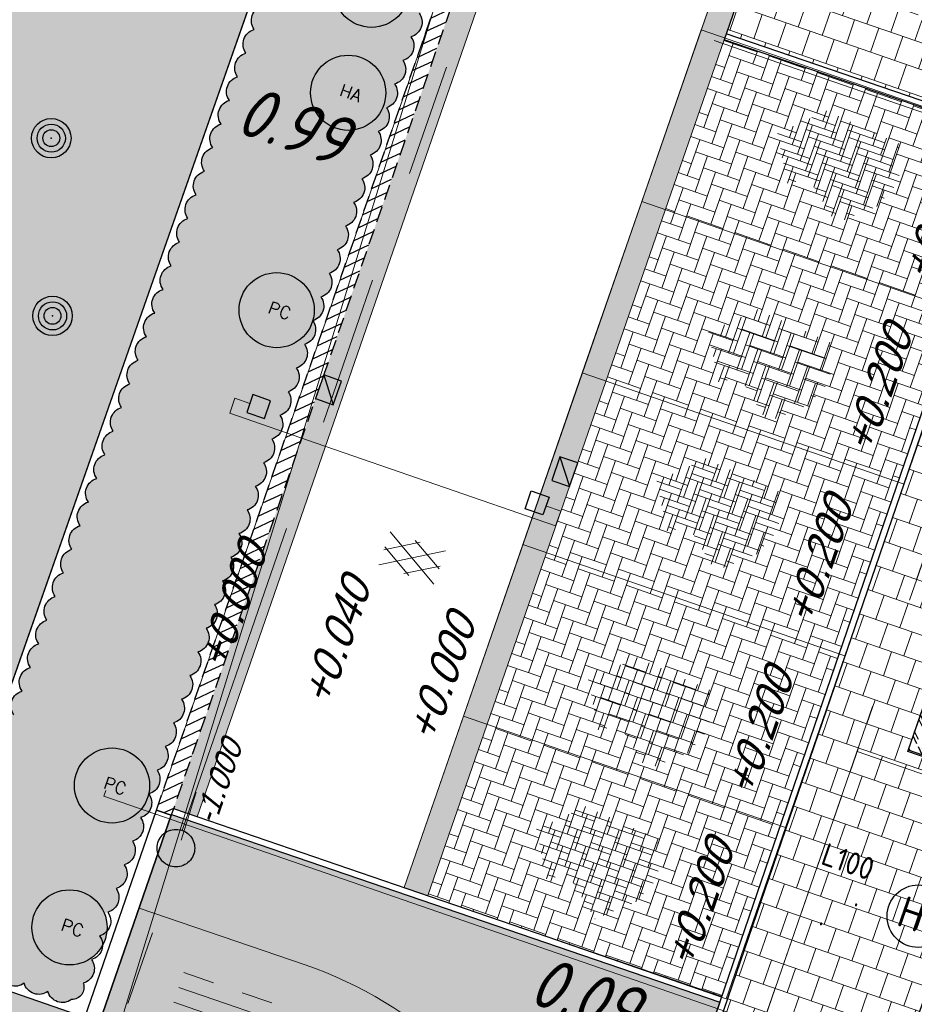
# Model space of a CAD drawing. Header units: metres. Extents: x 128615 to 129083, y 455669 to 456034.
# Tile 10 of 158: x 128717 to 128732, y 455836 to 455852. Entities that reach past the tile are written whole.
import ezdxf
from ezdxf.enums import TextEntityAlignment as Align

# ---------------------------------------------------------------- set-up
doc = ezdxf.new("R2010")
doc.units = ezdxf.units.M
doc.linetypes.add('RI-AWZI_TERREINRIOLERING', pattern=[19.8, 6, -1.8, 2.4, -1.8, 1.8, -1.8, 2.4, -1.8])
doc.linetypes.add('STIPPELFIJN', pattern=[0.375, 0.25, -0.125])
for name, color, linetype in [('B-ME-IE-VERLICHTING-G', 1, 'Continuous'), ('B-XX-GR-BOOM-G', 30, 'Continuous'), ('B-XX-GR-GRAS-G', 90, 'Continuous'), ('B-XX-GR-SIERPLANTEN-G', 210, 'Continuous'), ('B-XX-OG-BEBOUWING-G', 1, 'Continuous'), ('B-XX-RI-AWZI_TERREINRIOLERING-T25_HDSR', 7, 'Continuous'), ('B-XX-VH-KANTVERHARDING-G', 60, 'Continuous'), ('B-XX-VH-KANTVERHARDING-GN', 60, 'STIPPELFIJN')]:
    doc.layers.add(name, color=color, linetype=linetype)
for name, color, linetype, lineweight in [('B-ME-RI-KOLK-G', 7, 'Continuous', 25), ('B-WE-OG-HOOGTELIJN-G', 7, 'Continuous', 18), ('B-XX-RI-AWZI_TERREINRIOLERING-G', 10, 'RI-AWZI_TERREINRIOLERING', 18), ('B-XX-VH-BESTRATING-V', 1, 'Continuous', 18), ('B-XX-VH-BETONPLAAT-V', 1, 'Continuous', 18), ('B-XX-VH-TALUDARCERING-GV', 150, 'Continuous', 18), ('B-XX-VH-VERHARDING-V', 1, 'Continuous', 18)]:
    doc.layers.add(name, color=color, linetype=linetype, lineweight=lineweight)
doc.styles.add('100 ROMANS 2 MM KONINGSSTAL', font='romans.shx', dxfattribs={"height": 0.2})
doc.styles.add('BURO-018', font='Isocp.shx', dxfattribs={"height": 360})
doc.styles.add('BURO-025', font='Isocp.shx', dxfattribs={"height": 500})
doc.styles.add('ISO', font='Iso.shx', dxfattribs={"height": 50})
doc.styles.add('TAUW-ISOCP', font='tcb_isocp.shx')
doc.styles.add('tcb_isocp', font='tcb_isocp.shx')

# ---------------------------------------------------------------- blocks, each defined once
blk = doc.blocks.new('*U215')
at = {"layer": 'B-ME-RI-KOLK-G'}
blk.add_hatch(color=256, dxfattribs=at).paths.add_polyline_path([(0.2, -0.15), (0.2, 0.15), (-0.2, -0.15)])
blk.add_lwpolyline([(0.2, -0.15), (0.2, 0.15), (-0.2, 0.15), (-0.2, -0.15)], close=True, dxfattribs=at)
blk.add_lwpolyline([(-0.2, -0.15), (0.2, 0.15)], dxfattribs=at)
blk = doc.blocks.new('*U216')
at = {"layer": 'B-ME-RI-KOLK-G'}
blk.add_hatch(color=256, dxfattribs=at).paths.add_polyline_path([(0.2, -0.15), (0.2, 0.15), (-0.2, -0.15)])
blk.add_lwpolyline([(0.2, -0.15), (0.2, 0.15), (-0.2, 0.15), (-0.2, -0.15)], close=True, dxfattribs=at)
blk.add_lwpolyline([(-0.2, -0.15), (0.2, 0.15)], dxfattribs=at)
blk = doc.blocks.new('prunus hoog')
at = {"layer": 'B-XX-GR-SIERPLANTEN-G'}
h = blk.add_hatch(color=116, dxfattribs=at)
edge = h.paths.add_edge_path()
edge.add_arc((0.129, 0.093), 0.6, -97.4699, 262.5301)
at = {"layer": 'B-XX-GR-SIERPLANTEN-G', "color": 116}
blk.add_circle((0.129, 0.093), 0.6, dxfattribs=at)
at = {"layer": 'B-XX-GR-SIERPLANTEN-G', "color": 7, "insert": (-0.003, 0.202), "char_height": 0.2, "attachment_point": 1, "style": '100 ROMANS 2 MM KONINGSSTAL'}
blk.add_mtext_dynamic_manual_height_columns('PC', width=1.24572, gutter_width=1, heights=[0], dxfattribs=at)
blk = doc.blocks.new('hydrangea')
at = {"layer": 'B-XX-GR-SIERPLANTEN-G'}
h = blk.add_hatch(color=254, dxfattribs=at)
edge = h.paths.add_edge_path()
edge.add_arc((0, 0), 0.6, -97.4699, 262.5301)
at = {"layer": 'B-XX-GR-SIERPLANTEN-G', "color": 7}
blk.add_circle((0, 0), 0.6, dxfattribs=at)
at = {"layer": 'B-XX-GR-SIERPLANTEN-G', "color": 7, "insert": (-0.132, 0.109), "char_height": 0.2, "attachment_point": 1, "style": '100 ROMANS 2 MM KONINGSSTAL'}
blk.add_mtext_dynamic_manual_height_columns('HA', width=1.24572, gutter_width=1, heights=[0], dxfattribs=at)
blk = doc.blocks.new('ASFALT')
at = {"layer": 'B-XX-VH-VERHARDING-V', "color": 251}
for p, q in [((0.042, 0.28), (-0.467, -0.025)), ((0.467, -0.025), (-0.042, 0.28)), ((-0.467, 0.025), (0.042, -0.28)), ((-0.042, -0.28), (0.467, 0.025))]:
    blk.add_line(p, q, dxfattribs=at)
for points in [[(0.467, -0.28), (-0.467, 0.28)], [(-0.467, -0.28), (0.467, 0.28)]]:
    blk.add_lwpolyline(points, dxfattribs=at)
blk = doc.blocks.new('TALUD', base_point=(80, 5))
for p, q in [((80, 5.75), (80.5, 5.75)), ((80, 5.5), (81, 5.5)), ((80, 5.25), (80.5, 5.25)), ((80, 5), (81, 5)), ((80, 4.75), (80.5, 4.75)), ((80, 4.5), (81, 4.5)), ((80, 4.25), (80.5, 4.25))]:
    blk.add_line(p, q)
blk = doc.blocks.new('RONDJEPUNT', base_point=(5, 0))
blk.add_circle((5, 0), 0.45)
blk.add_point((5, 0))
blk = doc.blocks.new('60')
for xscale, yscale, zscale in [(0.7, 0.7, 0.7), (0.5, 0.5, 0.5), (0.3, 0.3, 0.3)]:
    blk.add_blockref('RONDJEPUNT', (-0.021, -0.024), dxfattribs=dict(xscale=xscale, yscale=yscale, zscale=zscale))
at = {"style": 'ISO'}
blk.add_attdef('60', (-0.021, -0.024), '', height=0.9, dxfattribs=at)
blk = doc.blocks.new('E00172')
at = {"color": 0, "linetype": 'Continuous', "const_width": 0.5}
blk.add_lwpolyline([(-2.5, 0.75), (2.5, 0.75)], dxfattribs=at)
at = {"color": 0, "linetype": 'Continuous'}
blk.add_circle((0, 3.5), 2.5, dxfattribs=at)
at = {"color": 0, "linetype": 'Continuous', "style": 'BURO-018'}
for tag, p in [('E_GKAST', (0, 11.5)), ('E_GROEP', (0, 8.5)), ('E_SGROEP', (4.5, 8.5)), ('E_ARMCODE', (0, 3.5)), ('E_SLET', (4.5, 2.5))]:
    blk.add_attdef(tag, text='', height=1.8, dxfattribs=at).set_placement(p, align=Align.MIDDLE)

msp = doc.modelspace()

# ---------------------------------------------------------------- hatches: boundary and pattern name
at = {"layer": 'B-XX-GR-GRAS-G'}
h = msp.add_hatch(dxfattribs=at)
h.set_pattern_fill('CROSS', color=256, scale=0.1, angle=-116.5633, style=0)
h.set_pattern_definition([(340.9066, (128738.9979, 455858.1423), (0.807781, 0.392352), [0.3175, -0.9525]), (70.9066, (128739.096, 455857.94034), (-0.392352, 0.807781), [0.3175, -0.9525])])
h.paths.add_polyline_path([(128728.738, 455873.498), (128738.059, 455900.072), (128741.497, 455907.3), (128742.805, 455910.051), (128749.971, 455924.474), (128757.05, 455938.299), (128758.852, 455943.506), (128752.229, 455945.627), (128739.444, 455924.343), (128732.043, 455908.068), (128719.946, 455873.153), (128718.35, 455868.362), (128706.8, 455835.028), (128704.487, 455828.591), (128734.399, 455816.742), (128749.209, 455811.681), (128751.09, 455817.109), (128750.615, 455817.267), (128750.615, 455817.268), (128750.353, 455817.362), (128739.24, 455821.33), (128737.251, 455821.978), (128716.627, 455830.804), (128714.691, 455833.452)])
h.paths.add_polyline_path([(128726.267, 455825.837), (128726.639, 455825.304), (128726.247, 455824.785), (128725.633, 455824.998), (128725.645, 455825.648)], flags=16)
h.paths.add_polyline_path([(128725.909, 455825.118), (128726.16, 455825.031), (128726.337, 455825.541), (128726.085, 455825.628)], flags=0)
h = msp.add_hatch(dxfattribs=at)
h.set_pattern_fill('DOTS', color=256, scale=0.1, angle=-116.5633, style=0)
h.set_pattern_definition([(340.9066, (128738.99792, 455858.14229), (0.1269369, 0.1240523), [0, -0.15875])])
h.paths.add_polyline_path([(128718.5, 455837.543, -0.179108), (128718.785, 455837.239, 0.60111), (128718.975, 455837.626, 0.520567), (128719.105, 455838.004, 0.520567), (128719.236, 455838.382, 0.520567), (128719.367, 455838.76, 0.520567), (128719.498, 455839.138, 0.520567), (128719.629, 455839.516, 0.520567), (128719.76, 455839.894, 0.520567), (128719.891, 455840.272, 0.520567), (128720.021, 455840.65, 0.520567), (128720.152, 455841.028, 0.520567), (128720.283, 455841.406, 0.520567), (128720.414, 455841.784, 0.520567), (128720.545, 455842.162, 0.520567), (128720.676, 455842.54, 0.520567), (128720.806, 455842.918, 0.520567), (128720.937, 455843.296, 0.520567), (128721.068, 455843.674, 0.520567), (128721.199, 455844.052, 0.520567), (128721.33, 455844.43, 0.520567), (128721.461, 455844.808, 0.520567), (128721.591, 455845.186, 0.520567), (128721.722, 455845.564, 0.520567), (128721.853, 455845.942, 0.520567), (128721.984, 455846.32, 0.520567), (128722.115, 455846.698, 0.520567), (128722.246, 455847.076, 0.520567), (128722.377, 455847.454, 0.520567), (128722.507, 455847.832, 0.520567), (128722.638, 455848.21, 0.520567), (128722.769, 455848.588, 0.520567), (128722.9, 455848.966, 0.520567), (128723.031, 455849.344, 0.520567), (128723.162, 455849.722, 0.520567), (128723.292, 455850.1, 0.520567), (128723.423, 455850.478, 0.520567), (128723.554, 455850.856, 0.520567), (128723.685, 455851.234, 0.520567), (128723.816, 455851.612, 0.520567), (128723.947, 455851.99, 0.520567), (128724.078, 455852.368, 0.520567), (128724.208, 455852.746, 0.520567), (128724.339, 455853.124, 0.520567), (128724.47, 455853.502, 0.520567), (128724.601, 455853.88, 0.520567), (128724.732, 455854.258, 0.520567), (128724.863, 455854.636, 0.520567), (128724.993, 455855.014, 0.520567), (128725.124, 455855.392, 0.520567), (128725.255, 455855.77, 0.520567), (128725.386, 455856.148, 0.520567), (128725.517, 455856.525, 0.520567), (128725.648, 455856.903, 0.520567), (128725.778, 455857.281, 0.520567), (128725.909, 455857.659, 0.520567), (128726.04, 455858.037, 0.520567), (128726.171, 455858.415, 0.520567), (128726.302, 455858.793, 0.520567), (128726.433, 455859.171, 0.520567), (128726.564, 455859.549, 0.520567), (128726.694, 455859.927, 0.520567), (128726.825, 455860.305, 0.520567), (128726.956, 455860.683, 0.520567), (128727.087, 455861.061, 0.520567), (128727.218, 455861.439, 0.520567), (128727.349, 455861.817, 0.520567), (128727.479, 455862.195, 0.520567), (128727.61, 455862.573, 0.520567), (128727.741, 455862.951, 0.520567), (128727.872, 455863.329, 0.520567), (128728.003, 455863.707, 0.520567), (128728.134, 455864.085, 0.520567), (128728.265, 455864.463, 0.520567), (128728.395, 455864.841, 0.520567), (128728.526, 455865.219, 0.520567), (128728.657, 455865.597, 0.520567), (128728.788, 455865.975, 0.520567), (128728.919, 455866.353, 0.520567), (128729.05, 455866.731, 0.520567), (128729.18, 455867.109, 0.520567), (128729.311, 455867.487, 0.520567), (128729.442, 455867.865, 0.520567), (128729.573, 455868.243, 0.520567), (128729.704, 455868.621, 0.520567), (128729.835, 455868.999, 0.520567), (128729.965, 455869.377, 0.520567), (128730.096, 455869.755, 0.520567), (128730.227, 455870.133, 0.520567), (128730.358, 455870.511, 0.520567), (128730.489, 455870.889, 0.520567), (128730.62, 455871.267, 0.520567), (128730.751, 455871.645, 0.520567), (128730.881, 455872.023, 0.520567), (128731.012, 455872.401, 0.520567), (128730.748, 455872.588, 0.520567), (128730.371, 455872.719, 0.520567), (128729.993, 455872.851, 0.520567), (128729.615, 455872.982, 0.520567), (128729.237, 455873.113, 0.520567), (128728.86, 455873.242, 0.520567), (128728.728, 455872.865, 0.520567), (128728.596, 455872.487, 0.520567), (128728.463, 455872.11, 0.520567), (128728.331, 455871.732, 0.520567), (128728.198, 455871.355, 0.520567), (128728.066, 455870.978, 0.520567), (128727.934, 455870.6, 0.520567), (128727.801, 455870.223, 0.520567), (128727.669, 455869.845, 0.520567), (128727.536, 455869.468, 0.520567), (128727.404, 455869.09, 0.520567), (128727.272, 455868.713, 0.520567), (128727.139, 455868.335, 0.520567), (128727.007, 455867.958, 0.520567), (128726.874, 455867.58, 0.520567), (128726.742, 455867.203, 0.520567), (128726.61, 455866.826, 0.520567), (128726.477, 455866.448, 0.520567), (128726.345, 455866.071, 0.520567), (128726.212, 455865.693, 0.520567), (128726.08, 455865.316, 0.520567), (128725.948, 455864.938, 0.520567), (128725.815, 455864.561, 0.520567), (128725.683, 455864.183, 0.520567), (128725.55, 455863.806, 0.520567), (128725.418, 455863.429, 0.520567), (128725.286, 455863.051, 0.520567), (128725.153, 455862.674, 0.520567), (128725.021, 455862.296, 0.520567), (128724.888, 455861.919, 0.520567), (128724.756, 455861.541, 0.520567), (128724.624, 455861.164, 0.520567), (128724.491, 455860.786, 0.520567), (128724.359, 455860.409, 0.520567), (128724.226, 455860.031, 0.520567), (128724.094, 455859.654, 0.520567), (128723.962, 455859.277, 0.520567), (128723.829, 455858.899, 0.520567), (128723.697, 455858.522, 0.520567), (128723.564, 455858.144, 0.520567), (128723.432, 455857.767, 0.520567), (128723.3, 455857.389, 0.520567), (128723.167, 455857.012, 0.520567), (128723.035, 455856.634, 0.520567), (128722.902, 455856.257, 0.520567), (128722.77, 455855.879, 0.520567), (128722.638, 455855.502, 0.520567), (128722.505, 455855.125, 0.520567), (128722.373, 455854.747, 0.520567), (128722.24, 455854.37, 0.520567), (128722.108, 455853.992, 0.520567), (128721.976, 455853.615, 0.520567), (128721.843, 455853.237, 0.520567), (128721.711, 455852.86, 0.520567), (128721.578, 455852.482, 0.520567), (128721.446, 455852.105, 0.520567), (128721.314, 455851.727, 0.520567), (128721.181, 455851.35, 0.520567), (128721.049, 455850.973, 0.520567), (128720.916, 455850.595, 0.520567), (128720.784, 455850.218, 0.520567), (128720.652, 455849.84, 0.520567), (128720.519, 455849.463, 0.520567), (128720.387, 455849.085, 0.520567), (128720.254, 455848.708, 0.520567), (128720.122, 455848.33, 0.520567), (128719.99, 455847.953, 0.520567), (128719.857, 455847.575, 0.520567), (128719.725, 455847.198, 0.520567), (128719.592, 455846.821, 0.520567), (128719.46, 455846.443, 0.520567), (128719.328, 455846.066, 0.520567), (128719.195, 455845.688, 0.520567), (128719.063, 455845.311, 0.520567), (128718.931, 455844.933, 0.520567), (128718.798, 455844.556, 0.520567), (128718.666, 455844.178, 0.520567), (128718.533, 455843.801, 0.520567), (128718.401, 455843.423, 0.520567), (128718.269, 455843.046, 0.520567), (128718.136, 455842.669, 0.520567), (128718.004, 455842.291, 0.520567), (128717.871, 455841.914, 0.520567), (128717.739, 455841.536, 0.520567), (128717.607, 455841.159, 0.520567), (128717.474, 455840.781, 0.520567), (128717.342, 455840.404, 0.520567), (128717.209, 455840.026, 0.520567), (128717.077, 455839.649, 0.520567), (128716.945, 455839.272, 0.520567), (128716.812, 455838.894, 0.520567), (128716.68, 455838.517, 0.520567), (128716.547, 455838.139, 0.520567), (128716.415, 455837.762, 0.520567), (128716.283, 455837.384, 0.520567), (128716.15, 455837.007, 0.520567), (128716.018, 455836.629, 0.520567), (128716.374, 455836.506, 0.520567), (128716.752, 455836.375, 0.520567), (128717.13, 455836.244, 0.520567), (128717.508, 455836.113, 0.520567), (128717.886, 455835.983, 0.520567), (128718.264, 455835.852, 0.520567), (128718.451, 455836.114, 0.549767), (128718.568, 455836.509, -0.271132), (128717.963, 455836.469, -1)])
h.paths.add_polyline_path([(128719.179, 455839.809, -1), (128718.642, 455838.736, -1)], flags=16)
h.paths.add_polyline_path([(128719.716, 455839.002), (128720.162, 455840.289), (128719.595, 455840.486), (128719.149, 455839.199)], flags=25)
h.paths.add_polyline_path([(128730.828, 455871.104), (128731.274, 455872.391), (128730.707, 455872.587), (128730.261, 455871.3)], flags=25)
h = msp.add_hatch(dxfattribs=at)
h.set_pattern_fill('AR-SAND', color=256, scale=0.02, angle=-116.5633, style=0)
h.set_pattern_definition([(18.4066, (128738.9979, 455858.1423), (0.289943, 0.935446), [0, -0.77216, 0, -0.8636, 0, -0.8255]), (348.4066, (128738.9979, 455858.1423), (1.318547, 1.060694), [0, -0.41656, 0, -0.69596, 0, -0.2667]), (308.4066, (128738.40746, 455858.3467), (1.495894, -0.514766), [0, -0.254, 0, -0.9144, 0, -1.1938]), (298.4066, (128738.4075, 455858.3467), (1.588946, -0.078203), [0, -0.127, 0, -0.59944, 0, -0.6858])])
edge = h.paths.add_edge_path()
edge.add_line((128718.474, 455835.568), (128718.71, 455835.486))
edge.add_line((128718.71, 455835.486), (128719.857, 455838.8))
edge.add_line((128719.857, 455838.8), (128719.86, 455838.809))
edge.add_line((128719.86, 455838.809), (128728.618, 455835.809))
edge.add_line((128728.618, 455835.809), (128727.707, 455833.151))
edge.add_line((128727.707, 455833.151), (128743.747, 455827.609))
edge.add_line((128743.747, 455827.609), (128743.845, 455827.893))
edge.add_line((128743.845, 455827.893), (128753.177, 455824.666))
edge.add_line((128753.177, 455824.666), (128751.207, 455818.976))
edge.add_line((128751.207, 455818.976), (128750.943, 455819.067))
edge.add_line((128750.943, 455819.067), (128752.762, 455824.321))
edge.add_line((128752.762, 455824.321), (128743.943, 455827.374))
edge.add_line((128743.943, 455827.374), (128741.56, 455820.501))
edge.add_line((128741.56, 455820.501), (128737.241, 455821.982))
edge.add_line((128737.241, 455821.982), (128716.585, 455830.861))
edge.add_line((128716.585, 455830.861), (128714.691, 455833.452))
edge.add_line((128714.691, 455833.452), (128715.763, 455836.506))
edge = h.paths.add_edge_path(flags=16)
edge.add_arc((128736.054, 455824.664), 0.244, 105.9066, 215.9066, ccw=False)
edge.add_arc((128736.184, 455825.042), 0.244, 105.9066, 215.9066, ccw=False)
edge.add_arc((128736.315, 455825.42), 0.244, 105.9066, 215.9066, ccw=False)
edge.add_arc((128736.446, 455825.798), 0.244, 105.9066, 215.9066, ccw=False)
edge.add_arc((128736.577, 455826.176), 0.244, 105.9066, 215.9066, ccw=False)
edge.add_arc((128736.694, 455826.468), 0.192, 87.0409, 197.0409, ccw=False)
edge.add_arc((128736.847, 455826.462), 0.244, 15.9066, 125.9066, ccw=False)
edge.add_arc((128737.225, 455826.331), 0.244, 15.9066, 125.9066, ccw=False)
edge.add_arc((128737.603, 455826.2), 0.244, 15.9066, 125.9066, ccw=False)
edge.add_arc((128737.981, 455826.069), 0.244, 15.9066, 125.9066, ccw=False)
edge.add_arc((128738.359, 455825.938), 0.244, 15.9066, 125.9066, ccw=False)
edge.add_arc((128738.737, 455825.808), 0.244, 15.9066, 125.9066, ccw=False)
edge.add_arc((128739.115, 455825.677), 0.244, 15.9066, 125.9066, ccw=False)
edge.add_arc((128739.493, 455825.546), 0.244, 15.9066, 125.9066, ccw=False)
edge.add_arc((128739.871, 455825.415), 0.244, 15.9066, 125.9066, ccw=False)
edge.add_arc((128740.249, 455825.284), 0.244, 15.9066, 125.9066, ccw=False)
edge.add_arc((128740.617, 455825.151), 0.24, 13.585, 123.585, ccw=False)
edge.add_arc((128740.812, 455824.966), 0.244, -29.0934, 80.9066, ccw=False)
edge.add_arc((128740.987, 455824.606), 0.244, -29.0934, 80.9066, ccw=False)
edge.add_arc((128741.143, 455824.254), 0.24, -33.733, 76.267, ccw=False)
edge.add_arc((128741.2, 455823.923), 0.244, -55.8615, 54.1385, ccw=False)
edge.add_arc((128741.194, 455823.523), 0.244, -55.8615, 54.1385, ccw=False)
edge.add_arc((128741.151, 455823.159), 0.241, -67.9651, 42.0349, ccw=False)
edge.add_arc((128741.063, 455822.909), 0.181, -101.4981, 8.5019, ccw=False)
edge.add_arc((128740.883, 455822.929), 0.244, 195.9066, 305.9066, ccw=False)
edge.add_arc((128740.505, 455823.06), 0.244, 195.9066, 305.9066, ccw=False)
edge.add_arc((128740.127, 455823.191), 0.244, 195.9066, 305.9066, ccw=False)
edge.add_arc((128739.75, 455823.322), 0.244, 195.9066, 305.9066, ccw=False)
edge.add_arc((128739.372, 455823.452), 0.244, 195.9066, 305.9066, ccw=False)
edge.add_arc((128738.994, 455823.583), 0.244, 195.9066, 305.9066, ccw=False)
edge.add_arc((128738.616, 455823.714), 0.244, 195.9066, 305.9066, ccw=False)
edge.add_arc((128738.238, 455823.845), 0.244, 195.9066, 305.9066, ccw=False)
edge.add_arc((128737.86, 455823.976), 0.244, 195.9066, 305.9066, ccw=False)
edge.add_arc((128737.482, 455824.107), 0.244, 195.9066, 305.9066, ccw=False)
edge.add_arc((128737.104, 455824.237), 0.244, 195.9066, 305.9066, ccw=False)
edge.add_arc((128736.726, 455824.368), 0.244, 195.9066, 305.9066, ccw=False)
edge.add_arc((128736.348, 455824.499), 0.244, 195.9066, 305.9066, ccw=False)
edge.add_arc((128736.015, 455824.567), 0.166, 195.9066, 305.9066, ccw=False)
at = {"layer": 'B-XX-OG-BEBOUWING-G'}
h = msp.add_hatch(dxfattribs=at)
h.set_pattern_fill('10300013,O', color=256, scale=99.753937, angle=160.9066)
h.set_pattern_definition([(295.907, (128732.43651, 455841.2986), (0.179459, 0.087166), []), (295.907, (128732.50317, 455841.27552), (0.179459, 0.087166), [])])
h.paths.add_polyline_path([(128731.753, 455839.904), (128732.794, 455842.911), (128732.7, 455842.944), (128731.626, 455839.843), (128732.173, 455839.653), (128732.206, 455839.748)])
at = {"layer": 'B-XX-VH-BESTRATING-V'}
h = msp.add_hatch(dxfattribs=at)
h.set_pattern_fill('BRICK', color=256, scale=0.033071, angle=-116.5097)
h.set_pattern_definition([(340.90658, (128781.00315, 455850.76689), (0.06869295, 0.19844713), []), (70.9066, (128781.00315, 455850.7669), (-0.3968943, 0.1373859), [0.21, -0.21]), (70.9066, (128781.2016, 455850.6982), (-0.3968943, 0.1373859), [-0.21, 0.21])])
edge = h.paths.add_edge_path()
edge.add_line((128831.613, 455838.835), (128839.065, 455860.49))
edge.add_line((128839.065, 455860.49), (128836.303, 455861.441))
edge.add_line((128836.303, 455861.441), (128833.542, 455862.392))
edge.add_arc((128834.295, 455864.408), 2.151, 165.7586, 249.5103, ccw=False)
edge.add_line((128832.209, 455864.937), (128832.723, 455866.363))
edge.add_line((128832.723, 455866.363), (128829.531, 455867.496))
edge.add_line((128829.531, 455867.496), (128825.779, 455865.69))
edge.add_line((128825.779, 455865.69), (128824.189, 455861.229))
edge.add_line((128824.189, 455861.229), (128829.348, 455859.412))
edge.add_arc((128828.682, 455857.538), 1.989, -20.1607, 70.44, ccw=False)
edge.add_line((128830.549, 455856.852), (128825.086, 455841.07))
edge.add_arc((128820.6, 455842.519), 4.713, 246.4303, 342.0979, ccw=False)
edge.add_line((128818.716, 455838.199), (128794.989, 455846.459))
edge.add_line((128794.989, 455846.459), (128740.444, 455865.383))
edge.add_arc((128742.738, 455872.105), 7.103, 156.7496, 251.1612, ccw=False)
edge.add_line((128736.212, 455874.909), (128740.849, 455888.448))
edge.add_arc((128747.419, 455885.784), 7.089, 110.5043, 157.9322, ccw=False)
edge.add_line((128744.936, 455892.424), (128746.056, 455895.66))
edge.add_line((128746.056, 455895.66), (128750.966, 455893.96))
edge.add_line((128750.966, 455893.96), (128752.528, 455898.542))
edge.add_line((128752.528, 455898.542), (128752.015, 455900.356))
edge.add_line((128752.015, 455900.356), (128751.977, 455900.345))
edge.add_line((128751.977, 455900.345), (128751.013, 455903.819))
edge.add_line((128751.013, 455903.819), (128743.304, 455906.535))
edge.add_line((128743.304, 455906.535), (128719.893, 455838.903))
edge.add_line((128719.893, 455838.903), (128720.271, 455838.773))
edge.add_line((128720.271, 455838.773), (128743.55, 455906.025))
edge.add_line((128743.55, 455906.025), (128750.683, 455903.511))
edge.add_line((128750.683, 455903.511), (128752.109, 455898.553))
edge.add_line((128752.109, 455898.553), (128750.717, 455894.47))
edge.add_line((128750.717, 455894.47), (128745.809, 455896.169))
edge.add_line((128745.809, 455896.169), (128744.619, 455892.73))
edge.add_arc((128747.419, 455885.784), 7.489, 111.9598, 158.0178)
edge.add_line((128740.474, 455888.587), (128735.652, 455874.508))
edge.add_arc((128742.711, 455872.076), 7.467, 160.9871, 251.2737)
edge.add_line((128740.314, 455865.005), (128794.857, 455846.082))
edge.add_line((128794.857, 455846.082), (128818.571, 455837.825))
edge.add_arc((128820.6, 455842.519), 5.113, 246.622, 342.0506)
edge.add_line((128825.465, 455840.943), (128830.926, 455856.718))
edge.add_arc((128828.682, 455857.538), 2.389, 339.9319, 430.4538)
edge.add_line((128829.481, 455859.789), (128824.701, 455861.473))
edge.add_line((128824.701, 455861.473), (128826.102, 455865.405))
edge.add_line((128826.102, 455865.405), (128829.46, 455867.096))
edge.add_line((128829.46, 455867.096), (128832.211, 455866.121))
edge.add_line((128832.211, 455866.121), (128831.827, 455865.055))
edge.add_arc((128834.295, 455864.408), 2.551, 165.3042, 249.632)
edge.add_line((128833.407, 455862.016), (128838.557, 455860.242))
edge.add_line((128838.557, 455860.242), (128831.232, 455838.958))
edge.add_arc((128836.451, 455837.356), 5.459, 162.9327, 251.6884)
edge.add_line((128834.736, 455832.173), (128868.21, 455820.559))
edge.add_arc((128870.243, 455825.376), 5.228, 247.1139, 340.4611)
edge.add_line((128875.17, 455823.627), (128882.591, 455844.78))
edge.add_arc((128880.205, 455845.695), 2.555, 339.0051, 400.5812)
edge.add_line((128882.146, 455847.357), (128879.182, 455850.986))
edge.add_line((128879.182, 455850.986), (128886.246, 455856.958))
edge.add_arc((128882.773, 455860.678), 5.089, 313.0387, 342.062)
edge.add_line((128887.615, 455859.11), (128893.018, 455874.516))
edge.add_arc((128882.872, 455877.759), 10.652, 342.2738, 419.2905)
edge.add_line((128888.312, 455886.917), (128886.215, 455887.873))
edge.add_line((128886.215, 455887.873), (128886.109, 455887.478))
edge.add_line((128886.109, 455887.478), (128888.175, 455886.527))
edge.add_arc((128882.886, 455877.76), 10.239, -17.7233, 58.9001, ccw=False)
edge.add_line((128892.639, 455874.643), (128887.236, 455859.238))
edge.add_arc((128882.773, 455860.678), 4.689, 313.1288, 342.1209, ccw=False)
edge.add_line((128885.979, 455857.255), (128883.173, 455854.826))
edge.add_line((128883.173, 455854.826), (128878.584, 455851.087))
edge.add_line((128878.584, 455851.087), (128881.839, 455847.1))
edge.add_arc((128880.205, 455845.695), 2.155, -21.143, 40.7007, ccw=False)
edge.add_line((128882.215, 455844.918), (128877.801, 455832.332))
edge.add_line((128877.801, 455832.332), (128874.793, 455823.76))
edge.add_arc((128870.243, 455825.376), 4.828, 246.9654, 340.4528, ccw=False)
edge.add_line((128868.354, 455820.932), (128834.864, 455832.552))
edge.add_arc((128836.451, 455837.356), 5.059, 163.0072, 251.7166, ccw=False)
h = msp.add_hatch(dxfattribs=at)
h.set_pattern_fill('BRICK', color=256, scale=0.033071, angle=-116.5097)
h.set_pattern_definition([(340.90658, (128778.18289, 455854.11913), (0.06869295, 0.1984471), []), (70.9066, (128778.1829, 455854.11913), (-0.3968943, 0.137386), [0.21, -0.21]), (70.9066, (128778.38133, 455854.05043), (-0.3968943, 0.137386), [-0.21, 0.21])])
edge = h.paths.add_edge_path()
edge.add_arc((128751.322, 455846.394), 9.372, 338.0284, 431.0771)
edge.add_line((128754.361, 455855.26), (128737.544, 455861.087))
edge.add_arc((128735.723, 455855.865), 5.53, 70.7732, 161.0932)
edge.add_line((128730.491, 455857.657), (128723.575, 455837.642))
edge.add_line((128723.575, 455837.642), (128723.954, 455837.512))
edge.add_line((128723.954, 455837.512), (128729.733, 455854.208))
edge.add_line((128729.733, 455854.208), (128729.733, 455854.208))
edge.add_line((128729.733, 455854.208), (128730.87, 455857.527))
edge.add_arc((128735.723, 455855.865), 5.13, 70.7734, 161.0934, ccw=False)
edge.add_line((128737.412, 455860.709), (128754.232, 455854.882))
edge.add_arc((128751.323, 455846.394), 8.972, -22.1004, 71.0807, ccw=False)
edge.add_line((128759.635, 455843.019), (128750.711, 455817.239))
edge.add_line((128750.711, 455817.239), (128751.09, 455817.109))
edge.add_line((128751.09, 455817.109), (128760.013, 455842.888))
h = msp.add_hatch(dxfattribs=at)
h.set_pattern_fill('AR-B88', color=256, scale=0.002, angle=-116.5633, style=0)
h.set_pattern_definition([(340.9066, (128729.5441, 455834.298), (0.132937, 0.3840425), []), (70.9066, (128729.54411, 455834.29802), (-0.059084, 0.4505111), [0.4064, -0.4064])])
h.paths.add_polyline_path([(128733.073, 455839.315), (128731.619, 455839.818), (128735.033, 455849.684), (128735.969, 455849.36), (128736.765, 455851.669), (128729.7, 455854.114), (128728.72, 455851.281), (128733.466, 455849.655), (128727.834, 455833.213), (128743.685, 455827.736), (128743.783, 455828.02), (128746.519, 455827.074), (128746.814, 455827.926), (128731.022, 455833.389)])
h.paths.add_polyline_path([(128732.395, 455851.305), (128731.781, 455851.517), (128731.794, 455852.167), (128732.415, 455852.356), (128732.787, 455851.823)], flags=16)
h.paths.add_polyline_path([(128731.984, 455851.662), (128732.381, 455851.525), (128732.558, 455852.035), (128732.161, 455852.173)], flags=8)
h = msp.add_hatch(dxfattribs=at)
h.set_pattern_fill('AR-HBONE', color=256, scale=0.002, angle=-71.5633, style=0)
h.set_pattern_definition([(70.9066, (128738.99792, 455858.14229), (-0.1255526, 0.2584899), [0.6096, -0.2032]), (160.9066, (128739.06439, 455858.3343), (-0.1255526, 0.2584899), [0.6096, -0.2032])])
h.paths.add_polyline_path([(128733.339, 455849.593), (128728.687, 455851.186), (128726.347, 455844.428), (128726.348, 455844.428), (128726.217, 455844.05), (128723.954, 455837.512), (128728.65, 455835.904)])
h = msp.add_hatch(dxfattribs=at)
h.set_pattern_fill('ELLEBOOG', color=256, scale=0.0525, angle=-116.5097)
h.set_pattern_definition([(340.9066, (128783.39924, 455862.15684), (-0.1297542, 0.2671401), [0.63, -0.21]), (250.9066, (128783.46793, 455862.35529), (0.1297542, -0.2671401), [0.63, -0.21])])
h.paths.add_polyline_path([(128729.697, 455848.896), (128729.535, 455849.69), (128730.319, 455850.051), (128731.472, 455849.53), (128731.482, 455848.918), (128731.124, 455848.524), (128730.471, 455848.255), (128730.044, 455848.959)])
h = msp.add_hatch(dxfattribs=at)
h.set_pattern_fill('ELLEBOOG', color=256, scale=0.0525, angle=-116.5097)
h.set_pattern_definition([(340.9066, (128782.30015, 455858.98169), (-0.1297542, 0.2671401), [0.63, -0.21]), (250.9066, (128782.36884, 455859.18013), (0.1297542, -0.2671401), [0.63, -0.21])])
h.paths.add_polyline_path([(128728.598, 455845.721), (128728.436, 455846.515), (128729.22, 455846.876), (128730.373, 455846.355), (128730.383, 455845.743), (128730.025, 455845.349), (128729.372, 455845.08), (128728.945, 455845.784)])
h = msp.add_hatch(dxfattribs=at)
h.set_pattern_fill('ELLEBOOG', color=256, scale=0.0525, angle=-116.5097)
h.set_pattern_definition([(340.9066, (128781.47583, 455856.60032), (-0.1297542, 0.2671401), [0.63, -0.21]), (250.9066, (128781.54453, 455856.79877), (0.1297542, -0.2671401), [0.63, -0.21])])
h.paths.add_polyline_path([(128727.774, 455843.34), (128727.612, 455844.134), (128728.396, 455844.495), (128729.549, 455843.974), (128729.559, 455843.361), (128729.201, 455842.968), (128728.548, 455842.699), (128728.121, 455843.402)])
h = msp.add_hatch(dxfattribs=at)
h.set_pattern_fill('ELLEBOOG', color=256, scale=0.0525, angle=-116.5097)
h.set_pattern_definition([(340.9066, (128780.37675, 455853.42517), (-0.1297542, 0.2671401), [0.63, -0.21]), (250.9066, (128780.44544, 455853.62361), (0.1297542, -0.2671401), [0.63, -0.21])])
h.paths.add_polyline_path([(128726.675, 455840.164), (128726.513, 455840.959), (128727.297, 455841.32), (128728.45, 455840.799), (128728.46, 455840.186), (128728.102, 455839.792), (128727.448, 455839.524), (128727.022, 455840.227)])
h = msp.add_hatch(dxfattribs=at)
h.set_pattern_fill('ELLEBOOG', color=256, scale=0.0525, angle=-116.5097)
h.set_pattern_definition([(340.9066, (128779.55243, 455851.0438), (-0.1297542, 0.2671401), [0.63, -0.21]), (250.9066, (128779.62112, 455851.24225), (0.1297542, -0.2671401), [0.63, -0.21])])
h.paths.add_polyline_path([(128725.85, 455837.783), (128725.689, 455838.577), (128726.473, 455838.938), (128727.626, 455838.417), (128727.636, 455837.805), (128727.277, 455837.411), (128726.624, 455837.142), (128726.197, 455837.846)])
at = {"layer": 'B-XX-VH-KANTVERHARDING-GN'}
h = msp.add_hatch(dxfattribs=at)
h.set_pattern_fill('ANSI31', color=256, scale=0.05, angle=-116.5633, style=0)
h.set_pattern_definition([(25.1211, (128758.81722, 455819.28844), (-0.06739462, 0.14373423), [])])
h.paths.add_polyline_path([(128719.857, 455838.8), (128719.621, 455838.881), (128739.42, 455896.078), (128739.656, 455895.996)])

# ---------------------------------------------------------------- linework, layer by layer
at = {"layer": 'B-ME-RI-KOLK-G', "lineweight": -3}
for points in [[(128721.061, 455845.234), (128721.344, 455845.136), (128721.442, 455845.419), (128721.159, 455845.518)], [(128725.792, 455843.596), (128725.508, 455843.694), (128725.606, 455843.978), (128725.89, 455843.88)]]:
    msp.add_lwpolyline(points, close=True, dxfattribs=at)
at = {"layer": 'B-XX-GR-GRAS-G'}
for points in [[(128866.079, 455781.048), (128872.548, 455777.854), (128884.725, 455774.257), (128897.846, 455770.651), (128914.413, 455765.429), (128931.082, 455759.637), (128967.106, 455860.414), (128897.394, 455890.089), (128874.325, 455899.285), (128843.458, 455909.431), (128811.586, 455919.988), (128808.082, 455921.394), (128795.963, 455925.568), (128768.772, 455934.418), (128757.05, 455938.299), (128749.971, 455924.474), (128742.805, 455910.051), (128738.059, 455900.072), (128714.691, 455833.452), (128716.585, 455830.861), (128737.251, 455821.978), (128741.564, 455820.5)], [(128739.444, 455924.343), (128732.043, 455908.068), (128719.946, 455873.153), (128718.35, 455868.362), (128706.8, 455835.028), (128704.487, 455828.591), (128734.399, 455816.742), (128749.209, 455811.681), (128751.09, 455817.109), (128750.615, 455817.267), (128750.615, 455817.268), (128750.353, 455817.362), (128739.24, 455821.33), (128737.251, 455821.978), (128716.627, 455830.804), (128714.691, 455833.452), (128728.738, 455873.498), (128728.738, 455873.498), (128738.059, 455900.072), (128741.497, 455907.3), (128742.805, 455910.051), (128749.971, 455924.474)], [(128718.474, 455835.568), (128718.71, 455835.486), (128719.857, 455838.8), (128719.86, 455838.809), (128728.618, 455835.809), (128727.707, 455833.151), (128743.747, 455827.609), (128743.845, 455827.893), (128753.177, 455824.666), (128751.207, 455818.976), (128750.943, 455819.067), (128752.762, 455824.321), (128743.943, 455827.374), (128741.56, 455820.501), (128737.241, 455821.982), (128716.585, 455830.861), (128714.691, 455833.452), (128715.763, 455836.506)], [(128718.71, 455835.486), (128719.857, 455838.8)], [(128719.857, 455838.8), (128719.86, 455838.809)], [(128719.86, 455838.809), (128728.618, 455835.809)], [(128728.618, 455835.809), (128727.707, 455833.151)]]:
    msp.add_lwpolyline(points, dxfattribs=at)
for points in [[(128717.342, 455840.404, -0.520567), (128717.474, 455840.781, -0.520567), (128717.607, 455841.159, -0.520567), (128717.739, 455841.536, -0.520567), (128717.871, 455841.914, -0.520567), (128718.004, 455842.291, -0.520567), (128718.136, 455842.669, -0.520567), (128718.269, 455843.046, -0.520567), (128718.401, 455843.423, -0.520567), (128718.533, 455843.801, -0.520567), (128718.666, 455844.178, -0.520567), (128718.798, 455844.556, -0.520567), (128718.931, 455844.933, -0.520567), (128719.063, 455845.311, -0.520567), (128719.195, 455845.688, -0.520567), (128719.328, 455846.066, -0.520567), (128719.46, 455846.443, -0.520567), (128719.592, 455846.821, -0.520567), (128719.725, 455847.198, -0.520567), (128719.857, 455847.575, -0.520567), (128719.99, 455847.953, -0.520567), (128720.122, 455848.33, -0.520567), (128720.254, 455848.708, -0.520567), (128720.387, 455849.085, -0.520567), (128720.519, 455849.463, -0.520567), (128720.652, 455849.84, -0.520567), (128720.784, 455850.218, -0.520567), (128720.916, 455850.595, -0.520567), (128721.049, 455850.973, -0.520567), (128721.181, 455851.35, -0.520567), (128721.314, 455851.727, -0.520567)], [(128723.816, 455851.612, -0.520567), (128723.685, 455851.234, -0.520567), (128723.554, 455850.856, -0.520567), (128723.423, 455850.478, -0.520567), (128723.292, 455850.1, -0.520567), (128723.162, 455849.722, -0.520567), (128723.031, 455849.344, -0.520567), (128722.9, 455848.966, -0.520567), (128722.769, 455848.588, -0.520567), (128722.638, 455848.21, -0.520567), (128722.507, 455847.832, -0.520567), (128722.377, 455847.454, -0.520567), (128722.246, 455847.076, -0.520567), (128722.115, 455846.698, -0.520567), (128721.984, 455846.32, -0.520567), (128721.853, 455845.942, -0.520567), (128721.722, 455845.564, -0.520567), (128721.591, 455845.186, -0.520567), (128721.461, 455844.808, -0.520567), (128721.33, 455844.43, -0.520567), (128721.199, 455844.052, -0.520567), (128721.068, 455843.674, -0.520567), (128720.937, 455843.296, -0.520567), (128720.806, 455842.918, -0.520567), (128720.676, 455842.54, -0.520567), (128720.545, 455842.162, -0.520567), (128720.414, 455841.784, -0.520567), (128720.283, 455841.406, -0.520567), (128720.152, 455841.028, -0.520567), (128720.021, 455840.65, -0.520567), (128719.891, 455840.272, -0.520567), (128719.76, 455839.894, -0.520567), (128719.629, 455839.516, -0.520567), (128719.498, 455839.138, -0.520567), (128719.367, 455838.76, -0.520567), (128719.236, 455838.382, -0.520567), (128719.105, 455838.004, -0.520567), (128718.975, 455837.626, -0.520567), (128718.844, 455837.248, -0.520567), (128718.713, 455836.87, -0.520567), (128718.582, 455836.492, -0.520567), (128718.451, 455836.114, -0.520567), (128718.264, 455835.852, -0.520567), (128717.886, 455835.983, -0.520567), (128717.508, 455836.113, -0.520567), (128717.13, 455836.244, -0.520567)]]:
    msp.add_lwpolyline(points, format="xyb", dxfattribs=at)
at = {"layer": 'B-XX-OG-BEBOUWING-G'}
for p, q in [((128732.7, 455842.944), (128731.626, 455839.843)), ((128731.626, 455839.843), (128732.173, 455839.653))]:
    msp.add_line(p, q, dxfattribs=at)
msp.add_lwpolyline([(128738.998, 455858.142), (128754.288, 455852.85), (128748.766, 455836.898), (128749.796, 455836.542), (128746.814, 455827.926), (128731.022, 455833.389), (128733.073, 455839.315), (128731.619, 455839.818), (128735.033, 455849.684), (128735.969, 455849.36), (128738.998, 455858.142)], dxfattribs=at)
msp.add_lwpolyline([(128738.998, 455858.142), (128754.288, 455852.85), (128748.766, 455836.898), (128749.796, 455836.542), (128746.814, 455827.926), (128731.022, 455833.389), (128733.073, 455839.315), (128731.619, 455839.818), (128735.033, 455849.684), (128735.969, 455849.36), (128738.998, 455858.142)], dxfattribs=at)
at = {"layer": 'B-XX-RI-AWZI_TERREINRIOLERING-G'}
for points in [[(128728.175, 455862.089), (128720.029, 455838.556)], [(128729.095, 455834.863), (128737.825, 455860.082)], [(128733.466, 455838.895), (128730.809, 455839.815)]]:
    msp.add_lwpolyline(points, dxfattribs=at)
at = {"layer": 'B-XX-RI-AWZI_TERREINRIOLERING-G', "flags": 128}
for points in [[(128721.11, 455845.376), (128720.873, 455845.458), (128720.792, 455845.221), (128722.171, 455844.744)], [(128725.841, 455843.738), (128726.077, 455843.656), (128725.995, 455843.42), (128722.171, 455844.744)]]:
    msp.add_lwpolyline(points, dxfattribs=at)
at = {"layer": 'B-XX-RI-AWZI_TERREINRIOLERING-G', "lineweight": -3}
msp.add_circle((128719.931, 455838.272), 0.3, dxfattribs=at)
at = {"layer": 'B-XX-VH-BESTRATING-V'}
for p, q in [((128733.667, 455849.397), (128728.527, 455851.176)), ((128718.813, 455839.195), (128718.78, 455839.1)), ((128718.78, 455839.1), (128728.892, 455835.6))]:
    msp.add_line(p, q, dxfattribs=at)
msp.add_lwpolyline([(128794.85, 455846.063), (128776.309, 455852.508), (128752.539, 455860.778), (128740.308, 455864.986, -0.413819), (128735.652, 455874.508), (128740.474, 455888.587, -0.203716), (128744.619, 455892.73), (128745.809, 455896.169), (128750.717, 455894.47), (128752.109, 455898.553), (128751.591, 455900.238), (128750.683, 455903.511), (128743.55, 455906.025), (128720.271, 455838.773), (128723.575, 455837.642), (128729.355, 455854.338), (128730.491, 455857.657, -0.41585), (128737.544, 455861.087), (128737.544, 455861.087), (128754.361, 455855.26, -0.429886), (128760.013, 455842.888), (128760.013, 455842.888), (128751.09, 455817.109), (128750.353, 455817.362)], format="xyb", dxfattribs=at)
for points in [[(128732.51, 455846.824), (128733.459, 455849.565), (128728.318, 455851.344), (128727.37, 455848.604)], [(128731.562, 455844.084), (128732.51, 455846.824), (128727.37, 455848.604), (128726.421, 455845.863)], [(128730.613, 455841.343), (128731.562, 455844.084), (128726.421, 455845.863), (128725.473, 455843.123)], [(128729.664, 455838.603), (128730.613, 455841.343), (128725.473, 455843.123), (128724.524, 455840.382)], [(128728.716, 455835.863), (128729.664, 455838.603), (128724.524, 455840.382), (128723.575, 455837.642)]]:
    msp.add_lwpolyline(points, close=True, dxfattribs=at)
msp.add_lwpolyline([(128728.687, 455851.186), (128723.954, 455837.513)], dxfattribs=at)
at = {"layer": 'B-XX-VH-BETONPLAAT-V'}
for p, q in [((128702.936, 455783.354), (128737.238, 455894.363)), ((128720.017, 455838.398), (128720.255, 455839.165))]:
    msp.add_line(p, q, dxfattribs=at)
at = {"layer": 'B-XX-VH-KANTVERHARDING-G'}
msp.add_line((128718.474, 455835.568), (128715.763, 455836.506), dxfattribs=at)
for points in [[(128729.733, 455854.208), (128728.687, 455851.186)], [(128751.207, 455818.976), (128753.177, 455824.666), (128743.845, 455827.893), (128743.747, 455827.609), (128727.707, 455833.151), (128733.339, 455849.593), (128728.687, 455851.186)], [(128751.302, 455818.943), (128753.304, 455824.728), (128743.783, 455828.02), (128743.685, 455827.736), (128727.834, 455833.213), (128733.466, 455849.655), (128728.72, 455851.281)], [(128719.893, 455838.903), (128728.65, 455835.904)], [(128719.86, 455838.809), (128728.618, 455835.809)]]:
    msp.add_lwpolyline(points, dxfattribs=at)
msp.add_lwpolyline([(128719.621, 455838.881), (128719.857, 455838.8), (128718.71, 455835.486), (128718.474, 455835.568)], close=True, dxfattribs=at)
at = {"layer": 'B-XX-VH-KANTVERHARDING-GN'}
msp.add_lwpolyline([(128719.857, 455838.8), (128719.621, 455838.881), (128739.42, 455896.078), (128739.656, 455895.996), (128719.857, 455838.8)], dxfattribs=at)
at = {"layer": 'B-XX-VH-TALUDARCERING-GV'}
msp.add_line((128719.557, 455836.92), (128719.165, 455835.789), dxfattribs=at)
msp.add_lwpolyline([(128719.343, 455837.315), (128721.996, 455836.409, -0.200014), (128726.022, 455832.762), (128726.291, 455832.321), (128726.551, 455832.044), (128726.868, 455831.818), (128727.193, 455831.666), (128728.018, 455831.38), (128738.505, 455827.75, -0.414209), (128741.594, 455821.389), (128741.402, 455820.835)], format="xyb", dxfattribs=at)
at = {"layer": 'B-XX-VH-VERHARDING-V'}
msp.add_lwpolyline([(128715.763, 455836.506), (128728.738, 455873.498), (128731.296, 455872.609), (128719.621, 455838.881), (128718.474, 455835.568), (128715.763, 455836.506)], dxfattribs=at)

# ---------------------------------------------------------------- block references
at = {"layer": 'B-ME-IE-VERLICHTING-G'}
ref = msp.add_blockref('E00172', (128732.449, 455836.955), dxfattribs=dict(at, xscale=0.1999999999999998, yscale=0.1999999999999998, zscale=0.1999999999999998, rotation=70.82927445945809))
ref.add_attrib('E_ARMCODE', 'H1', dxfattribs={"layer": '0', "color": 2, "linetype": 'Continuous', "height": 0.5, "rotation": 340.9066, "style": 'BURO-025'}).set_placement((128731.788, 455837.185), align=Align.MIDDLE)
ref.add_attrib('E_SLET', 'O', dxfattribs={"layer": '0', "color": 1, "linetype": 'Continuous', "height": 0.36, "rotation": 340.9066, "style": 'BURO-018'}).set_placement((128732.068, 455837.908), align=Align.MIDDLE)
ref.add_attrib('E_GROEP', '.', dxfattribs={"layer": '0', "color": 1, "linetype": 'Continuous', "height": 0.36, "rotation": 340.9066, "style": 'BURO-018'}).set_placement((128730.844, 455837.513), align=Align.MIDDLE)
ref.add_attrib('E_GKAST', 'L100', dxfattribs={"layer": '0', "color": 1, "linetype": 'Continuous', "height": 0.36, "rotation": 340.9066, "style": 'BURO-018'}).set_placement((128730.665, 455838.057), align=Align.MIDDLE)
ref.add_attrib('E_SGROEP', '.', dxfattribs={"layer": '0', "color": 1, "linetype": 'Continuous', "height": 0.36, "rotation": 340.9066, "style": 'BURO-018'}).set_placement((128730.285, 455837.209), align=Align.MIDDLE)
at = {"layer": 'B-ME-RI-KOLK-G', "rotation": 250.8943232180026}
for name, p in [('*U216', (128722.368, 455845.594)), ('*U215', (128726.14, 455844.287))]:
    msp.add_blockref(name, p, dxfattribs=at)
at = {"layer": 'B-XX-GR-BOOM-G', "rotation": 341.186918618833}
for p in [(128717.968, 455849.63), (128717.988, 455846.791)]:
    msp.add_blockref('60', p, dxfattribs=at)
at = {"layer": 'B-XX-GR-SIERPLANTEN-G', "rotation": 340.9065815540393}
for name, p in [('prunus hoog', (128722.902, 455851.939)), ('hydrangea', (128722.682, 455850.339)), ('prunus hoog', (128721.387, 455846.821)), ('prunus hoog', (128718.758, 455839.227)), ('prunus hoog', (128718.079, 455836.96))]:
    msp.add_blockref(name, p, dxfattribs=at)
at = {"layer": 'B-XX-VH-TALUDARCERING-GV', "rotation": 341.1542548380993}
for p in [(128719.816, 455835.573), (128720.745, 455835.251)]:
    msp.add_blockref('TALUD', p, dxfattribs=at)
at = {"layer": 'B-XX-VH-VERHARDING-V', "rotation": 340.9065815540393}
msp.add_blockref('ASFALT', (128723.702, 455842.908), dxfattribs=at)

# ---------------------------------------------------------------- texts
at = {"layer": 'B-WE-OG-HOOGTELIJN-G'}
for s, height, rotation, style, oblique, p in [('0.99', 0.8, 341.1994, 'ISO', 13.5, (128720.848, 455849.72, 0.992)), ('+0.200', 0.5, 70.9066, 'TAUW-ISOCP', 20.0002, (128731.982, 455847.281)), ('+0.200', 0.5, 70.9066, 'TAUW-ISOCP', 20.0002, (128731.034, 455844.54)), ('+0.200', 0.5, 70.9066, 'TAUW-ISOCP', 20.0002, (128730.085, 455841.8)), ('+0.000', 0.5, 70.9066, 'TAUW-ISOCP', 20.0002, (128720.727, 455841.079)), ('+0.040', 0.5, 70.9066, 'TAUW-ISOCP', 20.0002, (128722.38, 455840.507)), ('+0.000', 0.5, 70.9066, 'TAUW-ISOCP', 20.0002, (128724.061, 455839.925)), ('+0.200', 0.5, 70.9066, 'TAUW-ISOCP', 20.0002, (128729.136, 455839.059)), ('+0.200', 0.5, 70.9066, 'TAUW-ISOCP', 20.0002, (128728.188, 455836.319)), ('0.09', 0.8, 341.1994, 'ISO', 13.5, (128725.528, 455835.813, 0.088))]:
    msp.add_text(s, height=height, rotation=rotation, dxfattribs=dict(at, style=style, oblique=oblique)).set_placement(p)
at = {"layer": 'B-XX-RI-AWZI_TERREINRIOLERING-T25_HDSR', "style": 'tcb_isocp', "oblique": 20.0002}
msp.add_text('-1.000', height=0.36, rotation=70.9066, dxfattribs=at).set_placement((128720.555, 455838.617))

doc.saveas('drawing.dxf')
